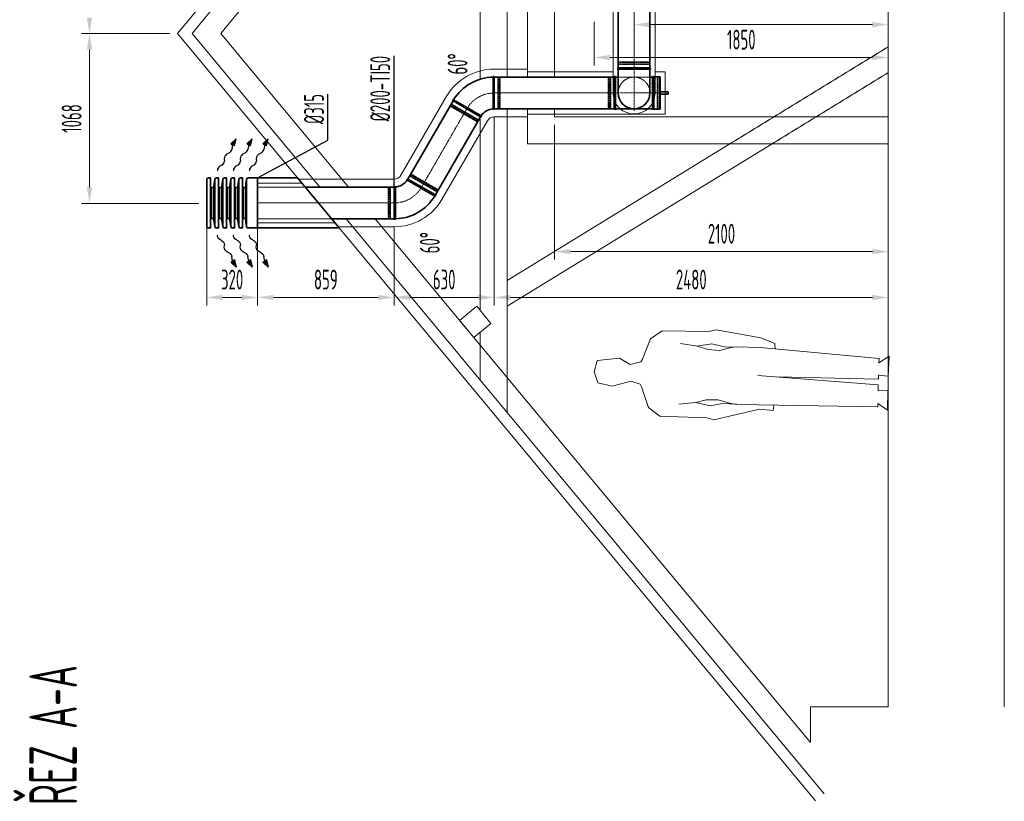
# Model space of a CAD drawing. Header units: millimetres. Extents: x 15940 to 92175, y -24684 to 227664.
# Tile 84 of 132: x 15940 to 22136, y 173345 to 178264. Entities that reach past the tile are written whole.
import ezdxf

# ---------------------------------------------------------------- set-up
doc = ezdxf.new("R2010")
doc.units = ezdxf.units.MM
doc.header["$LTSCALE"] = 0.05
for name, pattern in [('ACAD_ISO02W100', [15, 12, -3]), ('ACAD_ISO10W100', [18, 12, -3, 0, -3]), ('phl_thick', [0]), ('ČÁRKOVANÁ', [0.75, 0.5, -0.25])]:
    doc.linetypes.add(name, pattern=pattern)
doc.layers.get('0').update_dxf_attribs({"lineweight": 5})
for name, color, linetype, lineweight in [('VZT_0D EHA (VÝFUK)', 14, 'Continuous', 35), ('VZT_13 EHA (VÝFUK) - OBRYS', 14, 'Continuous', 35), ('VZT_14 EHA (VÝFUK) - OSA', 14, 'ACAD_ISO10W100', 5), ('VZT_16 EHA (VÝFUK) - SKRYTÉ', 14, 'ACAD_ISO02W100', 5), ('VZT_30 DISTRIBUČNÍ PRVKY - OBRYS', 1, 'Continuous', 35), ('VZT_50 POPIS - OBECNE', 7, 'Continuous', 13), ('VZT_60_KOTY - DIMENZE', 7, 'Continuous', 5), ('VZT_IZOLACE - TEPELNÁ', 6, 'IZOLACE TEPELNA', 5)]:
    doc.layers.add(name, color=color, linetype=linetype, lineweight=lineweight)
doc.layers.add('VZT_15 EHA (VÝFUK) - NETISK', color=8, linetype='ACAD_ISO02W100', lineweight=5, plot=False)
doc.styles.add('EVORA_125', font='isocp.shx', dxfattribs={"width": 0.6, "height": 125})
doc.styles.add('ISOCP 2.5', font='isocp.shx', dxfattribs={"width": 0.6, "height": 2.5})
doc.styles.get("Standard").update_dxf_attribs({"font": 'arial.ttf'})
doc.linetypes.add('IZOLACE', pattern='A,0.00254,-2.54,[134,ltypeshp.shx,S=2.54,R=0,X=-2.54,Y=0],-5.08,[134,ltypeshp.shx,S=2.54,R=180,X=2.54,Y=0],-2.54', length=10.16254)
doc.linetypes.add('IZOLACE TEPELNA', pattern='A,12.7,-1.5,["T",Standard,S=2.54,R=0,X=0,Y=-1.27],-3', length=17.2)

msp = doc.modelspace()

# ---------------------------------------------------------------- linework, layer by layer
for p, q in [((19982.9, 176306.5), (19909.3, 176255.6)), ((20278.5, 176301.3), (19982.9, 176306.5)), ((20322.9, 176311.6), (20278.5, 176301.3)), ((20604.6, 176261.5), (20322.9, 176311.6)), ((19909.3, 176255.6), (19858, 176127.9)), ((20098.9, 176225.5), (20205.3, 176208.8)), ((20201.5, 176208.9), (20295.5, 176224.5)), ((20295.5, 176224.5), (20374.3, 176205.7)), ((20691.2, 176226.1), (20604.6, 176261.5)), ((20694.1, 176192.3), (20691.2, 176226.1)), ((20205.3, 176208.8), (20269.2, 176187.9)), ((20269.2, 176187.9), (20343.4, 176182.7)), ((20416, 176200.1), (20343.4, 176182.7)), ((20374.3, 176205.7), (20487.8, 176203.5)), ((20450.1, 176204.5), (20416, 176200.1)), ((20599.2, 176200.5), (20450.1, 176204.5)), ((21347.4, 176132.9), (20599.2, 176200.5)), ((19573.5, 176119.1), (19555.8, 176047)), ((19713.6, 176134.7), (19573.5, 176119.1)), ((19781.5, 176094.8), (19713.6, 176134.7)), ((19847.6, 176111.6), (19781.5, 176094.8)), ((19858, 176127.9), (19847.6, 176111.6)), ((21346.6, 176104.9), (21410.4, 176146.7)), ((21346.6, 176104.9), (21347.4, 176132.9)), ((21405.8, 176021.4), (21410.4, 176146.7)), ((19555.8, 176047), (19578.3, 175979.2)), ((19578.3, 175979.2), (19668, 175957.2)), ((19668, 175957.2), (19785.2, 175989.3)), ((19843.8, 175970.9), (19785.2, 175989.3)), ((19853.2, 175954), (19843.8, 175970.9)), ((21342.8, 175965.2), (20584.3, 176025)), ((20704.2, 176015.6), (21343.8, 176001.4)), ((21343.8, 176001.4), (21344.5, 176026.9)), ((21344.5, 176026.9), (21405.8, 176021.4)), ((19897.4, 175823.7), (19853.2, 175954)), ((21341.8, 175928.6), (21342.8, 175965.2)), ((21341.8, 175928.6), (21403.8, 175932.5)), ((21403.8, 175932.5), (21401.5, 175807.1)), ((20088.5, 175843.5), (20195.6, 175854.3)), ((20191.8, 175854.4), (20284.8, 175833.6)), ((20195.6, 175854.3), (20260.5, 175871.6)), ((20260.5, 175871.6), (20334.9, 175872.8)), ((20284.8, 175833.6), (20360.3, 175848.2)), ((20406.4, 175851.4), (20334.9, 175872.8)), ((20360.3, 175848.2), (20452.9, 175844.8)), ((20440.2, 175845.1), (20406.4, 175851.4)), ((21339, 175827.5), (21339.6, 175848.8)), ((21339.6, 175848.8), (21401.5, 175807.1)), ((19968.1, 175768.9), (19897.4, 175823.7)), ((20596.2, 175812.1), (20307.4, 175745.2)), ((20589.3, 175841), (20440.2, 175845.1)), ((20589.3, 175841), (21339, 175827.5)), ((20681.2, 175805.6), (20596.2, 175812.1)), ((20685.9, 175839.2), (20681.2, 175805.6)), ((20263.6, 175757.9), (19968.1, 175768.9)), ((20307.4, 175745.2), (20263.6, 175757.9))]:
    msp.add_line(p, q)
at = {"layer": 'VZT_0D EHA (VÝFUK)'}
for p, q in [((19970.3, 177810.9), (20020.3, 177810.9)), ((20020.3, 177794.9), (19970.3, 177794.9)), ((20020.3, 177810.9), (20020.3, 177794.9)), ((17436.6, 177268.3), (17688.8, 177268.3)), ((17688.8, 177268.3), (17950.7, 176953.3)), ((17950.7, 176953.3), (17436.6, 176953.3))]:
    msp.add_line(p, q, dxfattribs=at)
at = {"layer": 'VZT_13 EHA (VÝFUK) - OBRYS'}
for p, q in [((19705.8, 177960.7), (19905.8, 177960.7)), ((18918.3, 177802.8), (18918.3, 177902.9)), ((18926.3, 177702.9), (18926.3, 177902.9)), ((19681.3, 177902.9), (19681.3, 177702.9)), ((19689.3, 177702.9), (19689.3, 177902.9)), ((19689.3, 177902.9), (19705.8, 177902.9)), ((19805.7, 177952.7), (19905.8, 177952.7)), ((19905.8, 177902.9), (19922.3, 177902.9)), ((19922.3, 177902.9), (19922.3, 177702.9)), ((19930.3, 177701.9), (19930.3, 177903.9)), ((19930.3, 177903.9), (19970.3, 177903.9)), ((19930.3, 177702.9), (19930.3, 177902.9)), ((19970.3, 177701.9), (19970.3, 177903.9)), ((18666.5, 177752.9), (18839.7, 177652.9)), ((18757.1, 177709.7), (18670.5, 177759.8)), ((19689.3, 177702.9), (19922.3, 177702.9)), ((19930.3, 177701.9), (19970.3, 177701.9)), ((18295.8, 177210.8), (17736.6, 177210.8)), ((18295.8, 177210.8), (18295.8, 177010.8)), ((18555.6, 177160.8), (18382.4, 177260.8)), ((18464.9, 177203.9), (18551.6, 177153.9)), ((18303.8, 177110.9), (18303.8, 177010.8)), ((18295.8, 177010.8), (17902.9, 177010.8))]:
    msp.add_line(p, q, dxfattribs=at)
for points in [[(19705.8, 178505.2), (19705.8, 177960.7)], [(19905.8, 178505.2), (19905.8, 177960.7)], [(19681.3, 177902.9), (18926.3, 177902.9)], [(19705.8, 177952.7), (19705.8, 177802.7)], [(19905.8, 177952.7), (19905.8, 177802.7)], [(18666.5, 177752.9), (18382.4, 177260.8)], [(18839.7, 177652.9), (18555.6, 177160.8)], [(19681.3, 177702.9), (18926.3, 177702.9)]]:
    msp.add_lwpolyline(points, dxfattribs=at)
for centre, radius, start, end in [((19705.8, 177956.7), 4, 90, 265.41878), ((19905.8, 177956.7), 4, 270, 90), ((18926.3, 177602.9), 300, 91.52807, 148.47193), ((18922.3, 177902.9), 4, 0, 180), ((19685.3, 177902.9), 4, 0, 180), ((19926.3, 177902.9), 4, 0, 180), ((19805.8, 177802.7), 100, 180, 0), ((18668.5, 177756.3), 4, 60, 240), ((18841.7, 177656.3), 4, 240, 55.41878), ((18926.3, 177602.9), 100, 94.58122, 145.41878), ((18922.3, 177702.9), 4, 184.58122, 0), ((19685.3, 177702.9), 4, 180, 0), ((19926.3, 177702.9), 4, 180, 0), ((18299.8, 177210.8), 4, 4.58122, 180), ((18295.8, 177310.8), 100, 274.58122, 325.41878), ((18380.4, 177257.4), 4, 60, 235.41878), ((18295.8, 177310.8), 300, 271.52807, 328.47193), ((18553.6, 177157.4), 4, 240, 60), ((18299.8, 177010.8), 4, 180, 0)]:
    msp.add_arc(centre, radius, start, end, dxfattribs=at)
for points, knots in [([(19705.5, 177952.7), (19705.5, 177952.7), (19707.7, 177952.7), (19716.7, 177952.7), (19723.6, 177952.7), (19741.4, 177952.7), (19752.1, 177952.7), (19775.8, 177952.7), (19788.6, 177952.7), (19803, 177952.7), (19804.4, 177952.7), (19805.7, 177952.7)], [315.294186, 315.294186, 315.294186, 315.294186, 351.735982, 351.735982, 390.710875, 390.710875, 429.832624, 429.832624, 468.991563, 468.991563, 473.053633, 473.053633, 473.053633, 473.053633]), ([(18918.3, 177702.5), (18918.3, 177702.5), (18918.3, 177704.7), (18918.3, 177713.7), (18918.3, 177720.7), (18918.3, 177738.4), (18918.3, 177749.1), (18918.3, 177772.9), (18918.3, 177785.7), (18918.3, 177800.1), (18918.3, 177801.4), (18918.3, 177802.8)], [315.294186, 315.294186, 315.294186, 315.294186, 351.735982, 351.735982, 390.710875, 390.710875, 429.832624, 429.832624, 468.991563, 468.991563, 473.053633, 473.053633, 473.053633, 473.053633]), ([(18757.1, 177709.7), (18768.1, 177703.4), (18778.9, 177697.2), (18799.6, 177685.2), (18809.2, 177679.7), (18825.5, 177670.3), (18832, 177666.5), (18841.1, 177661.2), (18843.6, 177659.8), (18843.9, 177659.6), (18843.9, 177659.6), (18843.9, 177659.6)], [157.533456, 157.533456, 157.533456, 157.533456, 195.393508, 195.393508, 234.551342, 234.551342, 273.721472, 273.721472, 312.806301, 312.806301, 315.294186, 315.294186, 315.294186, 315.294186]), ([(18303.8, 177211.1), (18303.8, 177211.1), (18303.8, 177208.9), (18303.8, 177200), (18303.8, 177193), (18303.8, 177175.2), (18303.8, 177164.6), (18303.8, 177140.8), (18303.8, 177128), (18303.8, 177113.6), (18303.8, 177112.3), (18303.8, 177110.9)], [315.294186, 315.294186, 315.294186, 315.294186, 351.735982, 351.735982, 390.710875, 390.710875, 429.832624, 429.832624, 468.991563, 468.991563, 473.053633, 473.053633, 473.053633, 473.053633]), ([(18464.9, 177203.9), (18454, 177210.2), (18443.2, 177216.5), (18422.5, 177228.4), (18412.9, 177234), (18396.6, 177243.4), (18390, 177247.2), (18380.9, 177252.5), (18378.4, 177253.9), (18378.1, 177254.1), (18378.1, 177254.1), (18378.1, 177254.1)], [157.533456, 157.533456, 157.533456, 157.533456, 195.393508, 195.393508, 234.551342, 234.551342, 273.721472, 273.721472, 312.806301, 312.806301, 315.294186, 315.294186, 315.294186, 315.294186])]:
    msp.add_open_spline(points, degree=3, knots=knots, dxfattribs=at)
at = {"layer": 'VZT_14 EHA (VÝFUK) - OSA', "ltscale": 0.3}
msp.add_line((19681.3, 177802.9), (19930.3, 177802.9), dxfattribs=at)
at = {"layer": 'VZT_14 EHA (VÝFUK) - OSA', "ltscale": 5}
msp.add_line((17436.6, 177110.8), (18295.8, 177110.8), dxfattribs=at)
for points in [[(19805.8, 177960.7), (19805.8, 178505.2)], [(18926.3, 177802.9), (19681.3, 177802.9)], [(18469, 177210.8), (18753.1, 177702.9)]]:
    msp.add_lwpolyline(points, dxfattribs=at)
at = {"layer": 'VZT_14 EHA (VÝFUK) - OSA', "ltscale": 0.3}
for points in [[(19805.8, 177802.7), (19805.8, 178002.7)], [(19693.3, 177802.7), (19805.8, 177802.7)], [(19805.8, 177690.2), (19805.8, 177802.7)], [(19805.8, 177802.7), (19918.3, 177802.7)]]:
    msp.add_lwpolyline(points, dxfattribs=at)
for points in [[(18926.3, 177802.9), (18926.3, 177802.9, 0.267949), (18753.1, 177702.9, 0.267949)], [(18295.8, 177110.8), (18295.8, 177110.8, 0.267949), (18469, 177210.8, 0.267949)]]:
    msp.add_lwpolyline(points, format="xyb", dxfattribs=at)
at = {"layer": 'VZT_14 EHA (VÝFUK) - OSA'}
msp.add_lwpolyline([(19930.3, 177802.9), (19970.3, 177802.9)], dxfattribs=at)
at = {"layer": 'VZT_15 EHA (VÝFUK) - NETISK', "ltscale": 0.4}
for p, q in [((19705.8, 177994.2), (19905.8, 177994.2)), ((19705.8, 177993.7), (19705.8, 177994.2)), ((19705.8, 177993.7), (19905.8, 177993.7)), ((19705.8, 177986.7), (19905.8, 177986.7)), ((19705.8, 177986.2), (19705.8, 177986.7)), ((19705.8, 177986.2), (19905.8, 177986.2)), ((19706.8, 177998.7), (19904.8, 177998.7)), ((19706.8, 177994.7), (19706.8, 177998.7)), ((19706.8, 177994.7), (19904.8, 177994.7)), ((19706.8, 177982.7), (19904.8, 177982.7)), ((19706.8, 177960.7), (19706.8, 177982.7)), ((19707.8, 177994.2), (19707.8, 177994.7)), ((19707.8, 177986.7), (19707.8, 177993.7)), ((19707.8, 177982.7), (19707.8, 177986.2)), ((19903.8, 177994.2), (19903.8, 177994.7)), ((19903.8, 177986.7), (19903.8, 177993.7)), ((19903.8, 177982.7), (19903.8, 177986.2)), ((19904.8, 177994.7), (19904.8, 177998.7)), ((19904.8, 177960.7), (19904.8, 177982.7)), ((19905.8, 177993.7), (19905.8, 177994.2)), ((19905.8, 177986.2), (19905.8, 177986.7)), ((18926.3, 177901.9), (18948.3, 177901.9)), ((18948.3, 177703.9), (18948.3, 177901.9)), ((18948.3, 177900.9), (18951.8, 177900.9)), ((18951.8, 177702.9), (18951.8, 177902.9)), ((18951.8, 177902.9), (18952.3, 177902.9)), ((18952.3, 177702.9), (18952.3, 177902.9)), ((18952.3, 177900.9), (18959.3, 177900.9)), ((18959.3, 177702.9), (18959.3, 177902.9)), ((18959.3, 177902.9), (18959.8, 177902.9)), ((18959.8, 177702.9), (18959.8, 177902.9)), ((18959.8, 177900.9), (18960.3, 177900.9)), ((18960.3, 177703.9), (18960.3, 177901.9)), ((18960.3, 177901.9), (18964.3, 177901.9)), ((18964.3, 177703.9), (18964.3, 177901.9)), ((19643.3, 177703.9), (19643.3, 177901.9)), ((19643.3, 177901.9), (19647.3, 177901.9)), ((19647.3, 177703.9), (19647.3, 177901.9)), ((19647.3, 177900.9), (19647.8, 177900.9)), ((19647.8, 177702.9), (19647.8, 177902.9)), ((19647.8, 177902.9), (19648.3, 177902.9)), ((19648.3, 177702.9), (19648.3, 177902.9)), ((19648.3, 177900.9), (19655.3, 177900.9)), ((19655.3, 177702.9), (19655.3, 177902.9)), ((19655.3, 177902.9), (19655.8, 177902.9)), ((19655.8, 177702.9), (19655.8, 177902.9)), ((19655.8, 177900.9), (19659.3, 177900.9)), ((19659.3, 177703.9), (19659.3, 177901.9)), ((19659.3, 177901.9), (19681.3, 177901.9)), ((19930.3, 177901.9), (19952.3, 177901.9)), ((19952.3, 177703.9), (19952.3, 177901.9)), ((19952.3, 177900.9), (19955.8, 177900.9)), ((19955.8, 177702.9), (19955.8, 177902.9)), ((19955.8, 177902.9), (19956.3, 177902.9)), ((19956.3, 177702.9), (19956.3, 177902.9)), ((19956.3, 177900.9), (19963.3, 177900.9)), ((19963.3, 177702.9), (19963.3, 177902.9)), ((19963.3, 177902.9), (19963.8, 177902.9)), ((19963.8, 177702.9), (19963.8, 177902.9)), ((19963.8, 177900.9), (19964.3, 177900.9)), ((19964.3, 177703.9), (19964.3, 177901.9)), ((19964.3, 177901.9), (19968.3, 177901.9)), ((19968.3, 177703.9), (19968.3, 177901.9)), ((18648.3, 177719.4), (18650.3, 177722.9)), ((18819.8, 177620.4), (18648.3, 177719.4)), ((18649.7, 177723.8), (18650, 177724.3)), ((18822.9, 177623.8), (18649.7, 177723.8)), ((18823.2, 177624.3), (18650, 177724.3)), ((18821.8, 177623.9), (18650.3, 177722.9)), ((18651.2, 177722.4), (18651.4, 177722.8)), ((18651.7, 177723.3), (18655.2, 177729.3)), ((18653.5, 177730.3), (18653.7, 177730.8)), ((18826.7, 177630.3), (18653.5, 177730.3)), ((18826.9, 177630.8), (18653.7, 177730.8)), ((18655.4, 177729.8), (18657.2, 177732.8)), ((18656.3, 177733.3), (18667.3, 177752.4)), ((18827.8, 177634.3), (18656.3, 177733.3)), ((18827.8, 177634.3), (18838.8, 177653.4)), ((18926.3, 177703.9), (18948.3, 177703.9)), ((18948.3, 177704.9), (18951.8, 177704.9)), ((18951.8, 177702.9), (18952.3, 177702.9)), ((18952.3, 177704.9), (18959.3, 177704.9)), ((18959.3, 177702.9), (18959.8, 177702.9)), ((18959.8, 177704.9), (18960.3, 177704.9)), ((18960.3, 177703.9), (18964.3, 177703.9)), ((19643.3, 177703.9), (19647.3, 177703.9)), ((19647.3, 177704.9), (19647.8, 177704.9)), ((19647.8, 177702.9), (19648.3, 177702.9)), ((19648.3, 177704.9), (19655.3, 177704.9)), ((19655.3, 177702.9), (19655.8, 177702.9)), ((19655.8, 177704.9), (19659.3, 177704.9)), ((19659.3, 177703.9), (19681.3, 177703.9)), ((19930.3, 177703.9), (19952.3, 177703.9)), ((19952.3, 177704.9), (19955.8, 177704.9)), ((19955.8, 177702.9), (19956.3, 177702.9)), ((19956.3, 177704.9), (19963.3, 177704.9)), ((19963.3, 177702.9), (19963.8, 177702.9)), ((19963.8, 177704.9), (19964.3, 177704.9)), ((19964.3, 177703.9), (19968.3, 177703.9)), ((18819.8, 177620.4), (18821.8, 177623.9)), ((18820.9, 177624.4), (18821.2, 177624.8)), ((18821.4, 177625.3), (18824.9, 177631.3)), ((18822.9, 177623.8), (18823.2, 177624.3)), ((18825.2, 177631.8), (18826.9, 177634.8)), ((18826.7, 177630.3), (18826.9, 177630.8)), ((18394.3, 177279.4), (18383.3, 177260.3)), ((18394.3, 177279.4), (18565.7, 177180.4)), ((18395.4, 177283.3), (18395.1, 177282.9)), ((18395.1, 177282.9), (18568.3, 177182.9)), ((18396.9, 177281.9), (18395.1, 177278.9)), ((18395.4, 177283.3), (18568.6, 177183.3)), ((18400.6, 177288.4), (18397.1, 177282.3)), ((18399.1, 177289.8), (18398.9, 177289.4)), ((18398.9, 177289.4), (18572.1, 177189.4)), ((18399.1, 177289.8), (18572.3, 177189.8)), ((18402.3, 177293.2), (18400.3, 177289.8)), ((18400.3, 177289.8), (18571.7, 177190.8)), ((18401.1, 177289.3), (18400.9, 177288.8)), ((18402.3, 177293.2), (18573.7, 177194.2)), ((18262.3, 177210.8), (18262.3, 177010.8)), ((18262.8, 177210.8), (18262.3, 177210.8)), ((18262.8, 177210.8), (18262.8, 177010.8)), ((18269.8, 177210.8), (18269.8, 177010.8)), ((18270.3, 177210.8), (18269.8, 177210.8)), ((18270.3, 177210.8), (18270.3, 177010.8)), ((18257.8, 177209.8), (18257.8, 177011.8)), ((18261.8, 177209.8), (18257.8, 177209.8)), ((18261.8, 177209.8), (18261.8, 177011.8)), ((18262.3, 177208.8), (18261.8, 177208.8)), ((18269.8, 177208.8), (18262.8, 177208.8)), ((18273.8, 177208.8), (18270.3, 177208.8)), ((18273.8, 177209.8), (18273.8, 177011.8)), ((18295.8, 177209.8), (18273.8, 177209.8)), ((18565.7, 177180.4), (18554.7, 177161.3)), ((18566.6, 177183.9), (18564.9, 177180.9)), ((18570.4, 177190.4), (18566.9, 177184.3)), ((18568.6, 177183.3), (18568.3, 177182.9)), ((18570.9, 177191.3), (18570.6, 177190.8)), ((18573.7, 177194.2), (18571.7, 177190.8)), ((18572.3, 177189.8), (18572.1, 177189.4)), ((18261.8, 177011.8), (18257.8, 177011.8)), ((18262.3, 177012.8), (18261.8, 177012.8)), ((18262.8, 177010.8), (18262.3, 177010.8)), ((18269.8, 177012.8), (18262.8, 177012.8)), ((18270.3, 177010.8), (18269.8, 177010.8)), ((18273.8, 177012.8), (18270.3, 177012.8)), ((18295.8, 177011.8), (18273.8, 177011.8))]:
    msp.add_line(p, q, dxfattribs=at)
at = {"layer": 'VZT_16 EHA (VÝFUK) - SKRYTÉ'}
msp.add_line((19705.8, 177902.9), (19905.8, 177902.9), dxfattribs=at)
at = {"layer": 'VZT_16 EHA (VÝFUK) - SKRYTÉ', "ltscale": 5}
for p, q in [((17736.6, 177210.8), (17436.6, 177210.8)), ((17902.9, 177010.8), (17436.6, 177010.8))]:
    msp.add_line(p, q, dxfattribs=at)
at = {"layer": 'VZT_16 EHA (VÝFUK) - SKRYTÉ', "ltscale": 2}
msp.add_arc((19805.8, 177802.7), 100, 0, 180, dxfattribs=at)
at = {"layer": 'VZT_30 DISTRIBUČNÍ PRVKY - OBRYS', "linetype": 'phl_thick'}
for points in [[(17141, 177268.5), (17126.7, 177268.5, 0.414214), (17116.6, 177258.3), (17116.6, 176963.3, 0.414214), (17126.7, 176953.2), (17141, 176953.2)], [(17191.4, 177268.5), (17177.1, 177268.5, 0.414214), (17167, 177258.3), (17167, 176963.3, 0.414214), (17177.1, 176953.2), (17191.4, 176953.2)], [(17241.8, 177268.5), (17227.5, 177268.5, 0.414214), (17217.4, 177258.3), (17217.4, 176963.3, 0.414214), (17227.5, 176953.2), (17241.8, 176953.2)], [(17292.2, 177268.5), (17277.9, 177268.5, 0.414214), (17267.8, 177258.3), (17267.8, 176963.3, 0.414214), (17277.9, 176953.2), (17292.2, 176953.2)], [(17342.6, 177268.5), (17328.3, 177268.5, 0.414214), (17318.2, 177258.3), (17318.2, 176963.3, 0.414214), (17328.3, 176953.2), (17342.6, 176953.2)]]:
    msp.add_lwpolyline(points, format="xyb", close=True, dxfattribs=at)
msp.add_lwpolyline([(17376.7, 177268.3), (17436.6, 177268.3), (17436.6, 176953.3), (17376.7, 176953.3, -0.414214), (17366.6, 176963.4), (17366.6, 177258.2, -0.414214), (17376.7, 177268.3)], format="xyb", dxfattribs=at)
for points in [[(17161, 177208.1), (17146.8, 177208.1), (17146.8, 177013.6), (17161, 177013.6)], [(17211.4, 177208.1), (17197.2, 177208.1), (17197.2, 177013.6), (17211.4, 177013.6)], [(17261.8, 177208.1), (17247.6, 177208.1), (17247.6, 177013.6), (17261.8, 177013.6)], [(17312.2, 177208.1), (17298.1, 177208.1), (17298.1, 177013.6), (17312.2, 177013.6)], [(17360.6, 177013.7), (17346.5, 177013.7), (17346.5, 177208), (17360.6, 177208)]]:
    msp.add_lwpolyline(points, close=True, dxfattribs=at)
for centre, start, end in [((17823.4, 177154.2), 170.99696, 175.34884), ((17873.9, 177154.2), 170.99696, 175.34884), ((17924.3, 177154.2), 170.99696, 175.34884), ((17974.7, 177154.2), 170.99696, 175.34884), ((18023.1, 177154.1), 170.99696, 175.34884), ((17823.4, 177067.5), 184.65116, 189.00304), ((17873.9, 177067.5), 184.65116, 189.00304), ((17924.3, 177067.5), 184.65116, 189.00304), ((17974.7, 177067.5), 184.65116, 189.00304), ((18023.1, 177067.6), 184.65116, 189.00304)]:
    msp.add_arc(centre, 664.7, start, end, dxfattribs=at)
at = {"layer": 'VZT_50 POPIS - OBECNE', "color": 8, "linetype": 'phl_thick'}
for p, q in [((21405.8, 173940.5), (21405.8, 182670.4)), ((22135.8, 182670.4), (22135.8, 173940.5)), ((17024.9, 178176.8), (19189.8, 180824.2)), ((19370.3, 180824.2), (17205.9, 178177.5)), ((16933.7, 178176.4), (19052, 180766.7)), ((19007.2, 177902.9), (19007.2, 180600.8)), ((19135.8, 177902.9), (19135.8, 180492.6)), ((19305.8, 180322.6), (19305.8, 177902.9)), ((18837.2, 177889.3), (18837.2, 179951.2)), ((17688.8, 177268.3), (16933.7, 178176.4)), ((17828, 177210.8), (17024.9, 178176.8)), ((17205.9, 178177.5), (18009.7, 177210.8)), ((18837.2, 176434.6), (18837.2, 177648.6)), ((19007.2, 175792.2), (19007.2, 177702.9)), ((19135.8, 177482.7), (19135.8, 177702.9)), ((19305.8, 177702.9), (19305.8, 177652.7)), ((19305.8, 177652.7), (21405.8, 177652.7)), ((20674.3, 177482.7), (19007.2, 176460.7)), ((19007.2, 176623.2), (20409.2, 177482.7)), ((21405.8, 177482.7), (19135.8, 177482.7)), ((21002.7, 173392.8), (17994.3, 177010.8)), ((18176, 177010.8), (20915.5, 173716.1)), ((20948.6, 173347.8), (17950.7, 176953.3)), ((18815.6, 176460.5), (18708, 176371)), ((18905.1, 176352.9), (18815.6, 176460.5)), ((18708, 176371), (18797.5, 176263.3)), ((18797.5, 176263.3), (18905.1, 176352.9)), ((18837.2, 175996.6), (18837.2, 176296.4)), ((20915.5, 173716.1), (20915.5, 173940.5)), ((20915.5, 173940.5), (21405.8, 173940.5))]:
    msp.add_line(p, q, dxfattribs=at)
at = {"layer": 'VZT_50 POPIS - OBECNE', "linetype": 'phl_thick'}
for p, q in [((19555.7, 178251.4), (19555.7, 177976)), ((19905.8, 178232.9), (21305.8, 178232.9)), ((16884.4, 178176.5), (16329.1, 178176.5)), ((16884.4, 178176.5), (16329.1, 178176.5)), ((16379.1, 178076.5), (16379.1, 177208.1)), ((19655.7, 178026), (21305.8, 178026)), ((18926.3, 177653.9), (18926.3, 176466.1)), ((18926.3, 177653.9), (18926.3, 176466.1)), ((19305.8, 177602.7), (19305.8, 176754.6)), ((17066.6, 177108.1), (16329.1, 177108.1)), ((17116.6, 177060.8), (17116.6, 176466.1)), ((17436.6, 176960.8), (17436.6, 176466.1)), ((17436.6, 176903.3), (17436.6, 176466.1)), ((18295.8, 176960.8), (18295.8, 176466.1)), ((18295.8, 176960.8), (18295.8, 176466.1)), ((19405.8, 176804.6), (21305.8, 176804.6)), ((17336.6, 176516.1), (17216.6, 176516.1)), ((18195.8, 176516.1), (17536.6, 176516.1)), ((18826.3, 176516.1), (18395.8, 176516.1)), ((19026.3, 176516.1), (21305.8, 176516.1))]:
    msp.add_line(p, q, dxfattribs=at)
at = {"layer": 'VZT_50 POPIS - OBECNE', "linetype": 'ČÁRKOVANÁ', "ltscale": 100}
for p, q in [((20409.2, 177482.7), (21405.8, 178093.6)), ((21405.8, 177931.1), (20674.3, 177482.7))]:
    msp.add_line(p, q, dxfattribs=at)
at = {"layer": 'VZT_50 POPIS - OBECNE', "color": 0, "lineweight": -2}
for p, q in [((17300.9, 177514.1), (17267.7, 177483.4)), ((17267.7, 177483.4), (17279.9, 177476.6)), ((17279.9, 177476.6), (17274, 177446.9)), ((17292, 177469.7), (17279.9, 177476.6)), ((17292, 177469.7), (17300.9, 177514.1)), ((17401.7, 177514.1), (17368.5, 177483.4)), ((17368.5, 177483.4), (17380.7, 177476.6)), ((17380.7, 177476.6), (17374.8, 177446.9)), ((17392.8, 177469.7), (17380.7, 177476.6)), ((17392.8, 177469.7), (17401.7, 177514.1)), ((17502.5, 177514.1), (17469.3, 177483.4)), ((17469.3, 177483.4), (17481.5, 177476.6)), ((17481.5, 177476.6), (17475.6, 177446.9)), ((17493.6, 177469.7), (17481.5, 177476.6)), ((17493.6, 177469.7), (17502.5, 177514.1)), ((17259.3, 177426), (17242, 177416.9)), ((17360.1, 177426), (17342.8, 177416.9)), ((17460.9, 177426), (17443.6, 177416.9)), ((17212.7, 177348.5), (17199.2, 177341.4)), ((17226.9, 177389.9), (17227.8, 177375.6)), ((17313.5, 177348.5), (17299.9, 177341.4)), ((17327.7, 177389.9), (17328.6, 177375.6)), ((17414.3, 177348.5), (17400.7, 177341.4)), ((17428.5, 177389.9), (17429.4, 177375.6)), ((17212.7, 176873.1), (17199.2, 176880.3)), ((17226.9, 176831.8), (17227.8, 176846.1)), ((17313.5, 176873.1), (17299.9, 176880.3)), ((17327.7, 176831.8), (17328.6, 176846.1)), ((17414.3, 176873.1), (17400.7, 176880.3)), ((17428.5, 176831.8), (17429.4, 176846.1)), ((17259.3, 176795.6), (17242, 176804.7)), ((17360.1, 176795.6), (17342.8, 176804.7)), ((17460.9, 176795.6), (17443.6, 176804.7)), ((17267.7, 176738.3), (17279.9, 176745.1)), ((17300.9, 176707.6), (17267.7, 176738.3)), ((17279.9, 176745.1), (17274, 176774.7)), ((17292, 176751.9), (17279.9, 176745.1)), ((17292, 176751.9), (17300.9, 176707.6)), ((17368.5, 176738.3), (17380.7, 176745.1)), ((17401.7, 176707.6), (17368.5, 176738.3)), ((17380.7, 176745.1), (17374.8, 176774.7)), ((17392.8, 176751.9), (17380.7, 176745.1)), ((17392.8, 176751.9), (17401.7, 176707.6)), ((17469.3, 176738.3), (17481.5, 176745.1)), ((17502.5, 176707.6), (17469.3, 176738.3)), ((17481.5, 176745.1), (17475.6, 176774.7)), ((17493.6, 176751.9), (17481.5, 176745.1)), ((17493.6, 176751.9), (17502.5, 176707.6))]:
    msp.add_line(p, q, dxfattribs=at)
at = {"layer": 'VZT_50 POPIS - OBECNE'}
for p, q in [((17184, 177315.3), (17184, 177311.8)), ((17284.8, 177315.3), (17284.8, 177311.8)), ((17385.6, 177315.3), (17385.6, 177311.8)), ((17184, 176906.3), (17184, 176909.9)), ((17284.8, 176906.3), (17284.8, 176909.9)), ((17385.6, 176906.3), (17385.6, 176909.9))]:
    msp.add_line(p, q, dxfattribs=at)
at = {"layer": 'VZT_50 POPIS - OBECNE', "color": 0, "lineweight": -2}
for centre, start_param, end_param in [((17242.6, 177398.9), 0.766537, 2.375056), ((17258.7, 177444.1), 3.908129, 5.191299), ((17343.4, 177398.9), 0.766537, 2.375056), ((17359.5, 177444.1), 3.908129, 5.191299), ((17444.2, 177398.9), 0.766537, 2.375056), ((17460.3, 177444.1), 3.908129, 5.191299), ((17199.7, 177323.3), 0.766537, 2.320574), ((17212.1, 177366.6), 3.908129, 5.516649), ((17300.5, 177323.3), 0.766537, 2.320574), ((17312.9, 177366.6), 3.908129, 5.516649), ((17401.3, 177323.3), 0.766537, 2.320574), ((17413.7, 177366.6), 3.908129, 5.516649)]:
    msp.add_ellipse(centre, major_axis=(10.5, 18.8), ratio=0.625, start_param=start_param, end_param=end_param, dxfattribs=at)
at = {"layer": 'VZT_50 POPIS - OBECNE', "color": 0, "lineweight": -2, "extrusion": (0, 0, -1)}
for centre, start_param, end_param in [((17199.7, 176898.3), 0.766537, 2.320574), ((17300.5, 176898.3), 0.766537, 2.320574), ((17401.3, 176898.3), 0.766537, 2.320574), ((17212.1, 176855), 3.908129, 5.516649), ((17312.9, 176855), 3.908129, 5.516649), ((17413.7, 176855), 3.908129, 5.516649), ((17242.6, 176822.8), 0.766537, 2.375056), ((17258.7, 176777.6), 3.908129, 5.191299), ((17343.4, 176822.8), 0.766537, 2.375056), ((17359.5, 176777.6), 3.908129, 5.191299), ((17444.2, 176822.8), 0.766537, 2.375056), ((17460.3, 176777.6), 3.908129, 5.191299)]:
    msp.add_ellipse(centre, major_axis=(10.5, -18.8), ratio=0.625, start_param=start_param, end_param=end_param, dxfattribs=at)
at = {"layer": 'VZT_50 POPIS - OBECNE', "linetype": 'phl_thick'}
for points in [[(16362.4, 178276.5), (16395.7, 178276.5), (16379.1, 178176.5)], [(19905.8, 178249.6), (19905.8, 178216.3), (19805.8, 178232.9)], [(21305.8, 178249.6), (21305.8, 178216.3), (21405.8, 178232.9)], [(16362.4, 178076.5), (16395.7, 178076.5), (16379.1, 178176.5)], [(19655.7, 178042.7), (19655.7, 178009.3), (19555.7, 178026)], [(21305.8, 178042.7), (21305.8, 178009.3), (21405.8, 178026)], [(16362.4, 177208.1), (16395.7, 177208.1), (16379.1, 177108.1)], [(19405.8, 176821.2), (19405.8, 176787.9), (19305.8, 176804.6)], [(21305.8, 176821.2), (21305.8, 176787.9), (21405.8, 176804.6)], [(17216.6, 176532.8), (17216.6, 176499.5), (17116.6, 176516.1)], [(17336.6, 176532.8), (17336.6, 176499.5), (17436.6, 176516.1)], [(17536.6, 176532.8), (17536.6, 176499.5), (17436.6, 176516.1)], [(18195.8, 176532.8), (18195.8, 176499.5), (18295.8, 176516.1)], [(18395.8, 176532.8), (18395.8, 176499.5), (18295.8, 176516.1)], [(18826.3, 176532.8), (18826.3, 176499.5), (18926.3, 176516.1)], [(19026.3, 176532.8), (19026.3, 176499.5), (18926.3, 176516.1)], [(21305.8, 176532.8), (21305.8, 176499.5), (21405.8, 176516.1)]]:
    msp.add_solid(points, dxfattribs=at)
at = {"layer": 'VZT_50 POPIS - OBECNE', "color": 0, "lineweight": -2}
for points in [[(17292, 177469.7), (17267.7, 177483.4), (17300.9, 177514.1)], [(17392.8, 177469.7), (17368.5, 177483.4), (17401.7, 177514.1)], [(17493.6, 177469.7), (17469.3, 177483.4), (17502.5, 177514.1)], [(17292, 176751.9), (17267.7, 176738.3), (17300.9, 176707.6)], [(17392.8, 176751.9), (17368.5, 176738.3), (17401.7, 176707.6)], [(17493.6, 176751.9), (17469.3, 176738.3), (17502.5, 176707.6)]]:
    msp.add_solid(points, dxfattribs=at)
at = {"layer": 'VZT_60_KOTY - DIMENZE', "linetype": 'ByBlock', "lineweight": -2}
for p, q in [((17879.5, 177505.7), (17879.5, 177555.7)), ((18295.8, 177493.8), (18295.8, 177543.8))]:
    msp.add_line(p, q, dxfattribs=at)
for points in [[(18295.8, 177543.8), (18295.8, 178036.3)], [(17879.5, 177555.7), (17879.5, 177796.3)], [(17436.6, 177268.3), (17879.5, 177505.7)], [(18295.8, 177210.8), (18295.8, 177493.8)]]:
    msp.add_lwpolyline(points, dxfattribs=at)
at = {"layer": 'VZT_IZOLACE - TEPELNÁ', "ltscale": 10}
for p, q in [((19673.8, 177802.7), (19673.8, 178505.2)), ((19937.8, 178505.2), (19937.8, 177802.7)), ((18926.3, 177952.9), (19135.8, 177952.9)), ((19135.8, 177935.1), (19673.8, 177935.1)), ((19937.8, 177935.9), (20002.3, 177935.9)), ((20002.3, 177935.9), (20002.3, 177669.8)), ((18339.1, 177285.8), (18623.2, 177777.9)), ((18926.3, 177652.9), (19135.8, 177652.9)), ((20002.3, 177669.8), (19135.8, 177669.8)), ((18598.9, 177135.8), (18883, 177627.9)), ((17695, 177260.8), (18295.8, 177260.8)), ((17944.4, 176960.8), (18295.8, 176960.8))]:
    msp.add_line(p, q, dxfattribs=at)
at = {"layer": 'VZT_IZOLACE - TEPELNÁ', "linetype": 'IZOLACE'}
for p, q in [((17715.8, 177235.8), (17436.6, 177235.8)), ((17923.6, 176985.8), (17436.6, 176985.8))]:
    msp.add_line(p, q, dxfattribs=at)
at = {"layer": 'VZT_IZOLACE - TEPELNÁ', "ltscale": 10}
for centre, radius, start, end in [((18926.3, 177602.9), 350, 90, 150), ((19805.8, 177802.7), 132, 180, 0), ((18926.3, 177602.9), 50, 90, 150), ((18295.8, 177310.8), 50, 270, 330), ((18295.8, 177310.8), 350, 270, 330)]:
    msp.add_arc(centre, radius, start, end, dxfattribs=at)

# ---------------------------------------------------------------- texts
at = {"layer": 'VZT_50 POPIS - OBECNE', "linetype": 'phl_thick', "style": 'ISOCP 2.5', "width": 0.6}
msp.add_text('ŘEZ A-A', height=300, rotation=90, dxfattribs=at).set_placement((16299.8, 173320.8))
at = {"layer": 'VZT_50 POPIS - OBECNE', "linetype": 'phl_thick', "char_height": 125, "attachment_point": 5, "style": 'EVORA_125'}
for s, insert in [('\\A1;1850', (20480.7, 178138.5)), ('\\A1;2100', (20355.8, 176917.1)), ('\\A1;320', (17276.6, 176628.6)), ('\\A1;859', (17866.2, 176628.6)), ('\\A1;630', (18611, 176628.6)), ('\\A1;2480', (20166, 176628.6))]:
    msp.add_mtext(s, dxfattribs=dict(at, insert=insert))
at = {"layer": 'VZT_50 POPIS - OBECNE', "linetype": 'phl_thick', "insert": (16266.6, 177642.3), "char_height": 125, "attachment_point": 5, "rotation": 90, "style": 'EVORA_125'}
msp.add_mtext('\\A1;1068', dxfattribs=at)
at = {"layer": 'VZT_60_KOTY - DIMENZE', "linetype": 'phl_thick', "style": 'EVORA_125', "width": 0.6}
for p in [(18757.7, 177918.8), (18583.1, 176793.7)]:
    msp.add_text('60°', height=125, rotation=90, dxfattribs=at).set_placement(p)
at = {"layer": 'VZT_60_KOTY - DIMENZE', "linetype": 'phl_thick', "char_height": 125, "attachment_point": 3, "rotation": 90, "style": 'EVORA_125'}
for s, insert in [('%%C200-TI50', (18145.8, 178036.3)), ('%%C315', (17729.5, 177796.3))]:
    msp.add_mtext(s, dxfattribs=dict(at, insert=insert))

doc.saveas('drawing.dxf')
